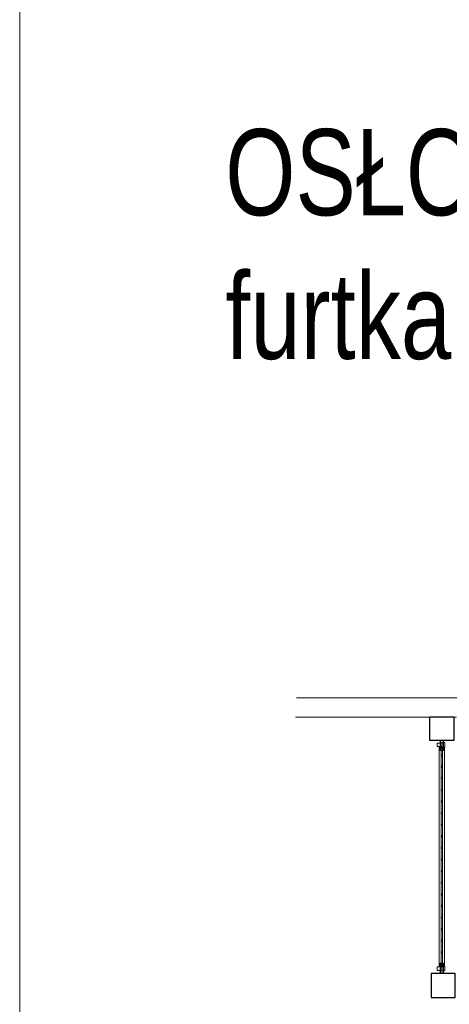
# Model space of a CAD drawing. Header units: inches. Extents: x 1156 to 71303, y -52654 to 51.
# Tile 112 of 151: x 63507 to 63686, y -43361 to -42950. Entities that reach past the tile are written whole.
import ezdxf

# ---------------------------------------------------------------- set-up
doc = ezdxf.new("R2010")
doc.units = ezdxf.units.IN
doc.header["$MEASUREMENT"] = 0
doc.layers.get('0').update_dxf_attribs({"lineweight": 0})
doc.layers.add('--ogr.-słupki', color=7, linetype='Continuous', lineweight=30)
doc.layers.add('--opisy', color=7, linetype='Continuous', lineweight=0)
doc.styles.add('1-100', font='arial.ttf', dxfattribs={"width": 0.75, "height": 18})

# ---------------------------------------------------------------- blocks, each defined once
blk = doc.blocks.new('ogr-panel-1m')
for p, q in [((0, -0.5), (0, 0.5)), ((2.84, 1.2), (0.84, 1.2)), ((0.92, -0.54), (0.92, 0.5)), ((3.32, -0.54), (3.32, 0.5)), ((4.2, -0.7), (4.2, 0.7)), ((95.8, -0.7), (95.8, 0.7)), ((96.68, -0.54), (96.68, 0.5)), ((97.16, 1.2), (99.16, 1.2)), ((99.08, -0.54), (99.08, 0.5)), ((99.8, 0.7), (99.8, 0.5)), ((100, 0.5), (100, -0.5)), ((1.09, -1.9), (1.09, -0.7)), ((2.59, -1.9), (1.09, -1.9)), ((2.59, -0.7), (2.59, -1.9)), ((97.41, -0.7), (97.41, -1.9)), ((97.41, -1.9), (98.91, -1.9)), ((98.91, -1.9), (98.91, -0.7)), ((99.8, -0.7), (99.8, -0.5))]:
    blk.add_line(p, q)
at = {"ltscale": 25.4}
for p, q in [((2.39, 0.5), (0, 0.5)), ((0.2, 0.5), (0.2, 0.7)), ((0.2, 0.5), (0.2, 0.7)), ((4.2, 0.7), (0.2, 0.7)), ((0.84, 1.2), (0.84, 0.7)), ((0.92, 0.5), (3.32, 0.5)), ((2.89, 0.7), (2.59, 0.7)), ((2.89, 0.5), (2.77, 0.5)), ((2.84, 0.7), (2.84, 1.2)), ((95.8, 0.7), (99.8, 0.7)), ((99.08, 0.5), (96.68, 0.5)), ((97.11, 0.7), (97.41, 0.7)), ((97.11, 0.5), (97.23, 0.5)), ((97.16, 0.7), (97.16, 1.2)), ((97.61, 0.5), (100, 0.5)), ((99.16, 1.2), (99.16, 0.7)), ((0, -0.5), (0.92, -0.5)), ((0.2, -0.7), (0.2, -0.5)), ((0.2, -0.7), (0.2, -0.5)), ((0.2, -0.7), (4.2, -0.7)), ((0.92, -0.02), (2.5, -0.02)), ((3.32, -0.54), (0.92, -0.54)), ((2.59, -0.7), (2.89, -0.7)), ((99.8, -0.7), (95.8, -0.7)), ((96.68, -0.54), (99.08, -0.54)), ((97.41, -0.7), (97.11, -0.7)), ((99.08, -0.02), (97.5, -0.02)), ((100, -0.5), (99.08, -0.5))]:
    blk.add_line(p, q, dxfattribs=at)
for points in [[(2.84, 1.08), (97.16, 1.08)], [(96.97, 0.28), (4.2, 0.28)], [(97.2, 0.28), (97.2, 0.28)], [(97.41, -1.12), (2.59, -1.12)], [(4.2, -0.32), (96.97, -0.32)], [(97.2, -0.32), (97.2, -0.32)]]:
    blk.add_lwpolyline(points)
for centre in [(2.8, -0.02), (3.8, -0.02), (8.8, -0.02), (13.8, -0.02), (18.8, -0.02), (23.8, -0.02), (28.8, -0.02), (33.8, -0.02), (38.8, -0.02), (43.8, -0.02), (48.8, -0.02), (53.8, -0.02), (58.8, -0.02), (63.8, -0.02), (68.8, -0.02), (73.8, -0.02), (78.8, -0.02), (83.8, -0.02), (88.8, -0.02), (93.8, -0.02), (97.2, -0.02)]:
    blk.add_circle(centre, 0.3)

msp = doc.modelspace()

# ---------------------------------------------------------------- linework, layer by layer
at = {"layer": '--ogr.-słupki', "lineweight": 30}
for points in [[(63677.937, -43250.75), (63677.937, -43240.75), (63687.937, -43240.75), (63687.937, -43250.75)], [(63678.526, -43348.048), (63678.526, -43358.048), (63688.526, -43358.048), (63688.526, -43348.048)]]:
    msp.add_lwpolyline(points, close=True, dxfattribs=at)
at = {"linetype": 'Continuous', "ltscale": 12}
for p, q in [((63506.706, -44727.805), (63506.706, -40187.805)), ((63697.093, -43232.909), (63622.193, -43232.909)), ((63689.093, -43240.909), (63621.895, -43240.909))]:
    msp.add_line(p, q, dxfattribs=at)

# ---------------------------------------------------------------- block references
at = {"xscale": -0.97, "rotation": 269.9999999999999}
msp.add_blockref('ogr-panel-1m', (63682.937, -43347.751), dxfattribs=at)

# ---------------------------------------------------------------- texts
at = {"layer": '--opisy', "insert": (63592.499, -42995.34), "char_height": 36, "width": 1629.71695, "attachment_point": 1, "style": '1-100'}
msp.add_mtext('OSŁONA ŚMIETNIKOWA na 4 pojemniki z systemu  paneli ogrodzeniowych\\Pfurtka systemowa o szer. 1,0 m, furtkę wyposażyć w klamki i zamek', dxfattribs=at)

doc.saveas('drawing.dxf')
